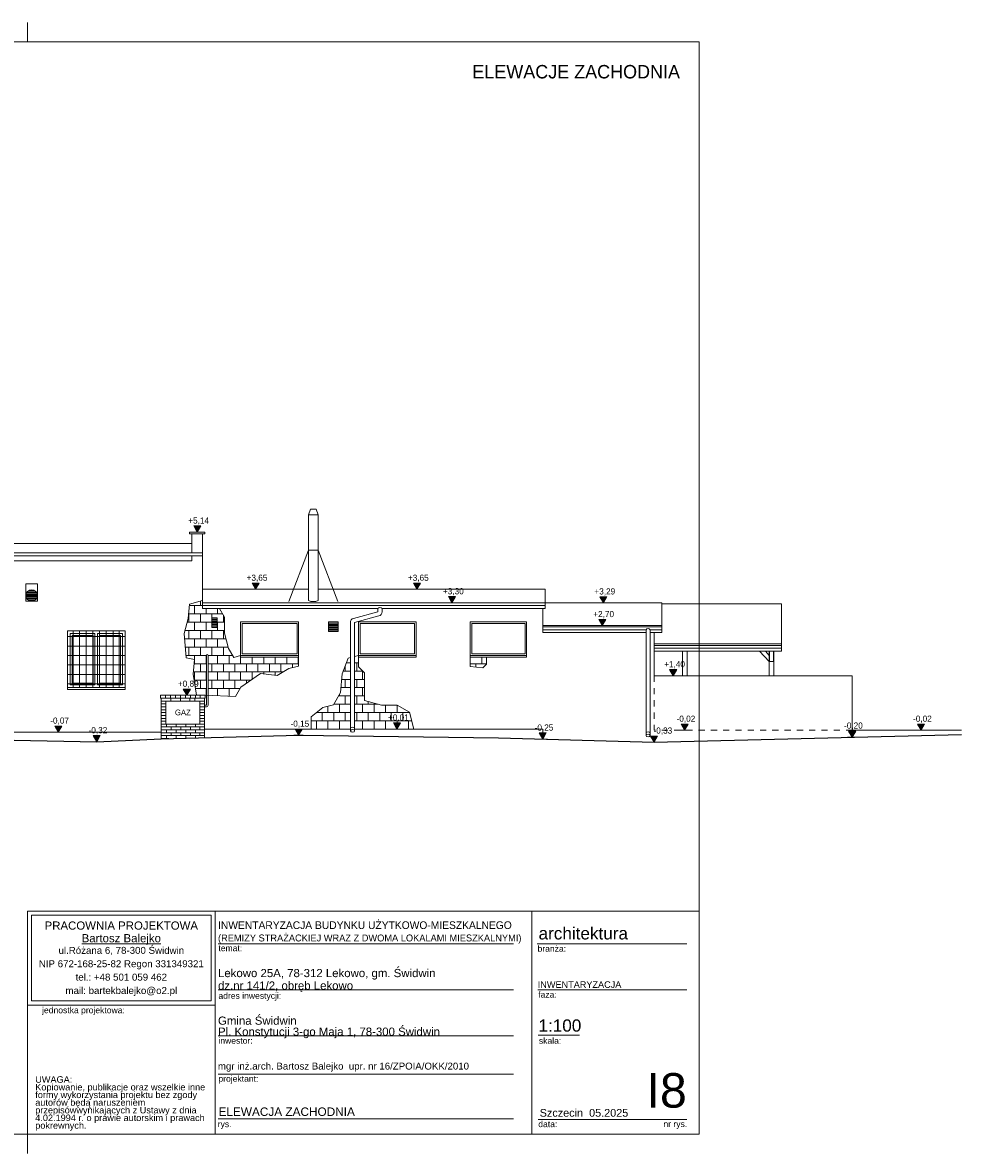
# Model space of a CAD drawing. Extents: x -686885 to -413214, y -23370 to 153194.
# Tile 102 of 145: x -437669 to -413214, y -23370 to 6080. Entities that reach past the tile are written whole.
import ezdxf

# ---------------------------------------------------------------- set-up
doc = ezdxf.new("R2010")
doc.units = 0
doc.header["$MEASUREMENT"] = 0
doc.linetypes.add('Przerywana', pattern=[320, 160, -160])
for name, color, linetype, lineweight in [('Arch opisy_Nr_Pióra__21', 7, 'Continuous', 9), ('Arch stropy_Nr_Pióra__1', 7, 'Continuous', 25), ('Arch stropy_Nr_Pióra__21', 7, 'Continuous', 9), ('ARCH TABELA_Nr_Pióra__1', 7, 'Continuous', 25), ('ARCH TABELA_Nr_Pióra__21', 7, 'Continuous', 9), ('ARCH TABELA_Nr_Pióra__7', 7, 'Continuous', 13), ('INWENT CO_Nr_Pióra__100', 2, 'Continuous', 13), ('INWENT DACH_Nr_Pióra__21', 7, 'Continuous', 9), ('INWENT gaz_Nr_Pióra__100', 2, 'Continuous', 13), ('INWENT KONST. DREWNIANA_Nr_Pióra__21', 7, 'Continuous', 9), ('INWENT RURY SPUSTOWE_Nr_Pióra__21', 7, 'Continuous', 9), ('INWENT WYMIARY_Nr_Pióra__21', 7, 'Continuous', 9), ('INWENT. OKNA_Nr_Pióra__5', 7, 'Continuous', 13), ('INWENT.ŚCIANY_Nr_Pióra__21', 7, 'Continuous', 9), ('INWENT.ŚCIANY_Nr_Pióra__5', 7, 'Continuous', 13), ('Istniejące kominy_Nr_Pióra__21', 7, 'Continuous', 9)]:
    doc.layers.add(name, color=color, linetype=linetype, lineweight=lineweight)
for name, color, linetype, lineweight, true_color in [('arch wypelnienia_Nr_Pióra__102', 7, 'Continuous', 9, 0xb4b4b4), ('INWENT KONST. DREWNIANA_Nr_Pióra__102', 7, 'Continuous', 9, 0xb4b4b4), ('INWENT RURY SPUSTOWE_Nr_Pióra__102', 7, 'Continuous', 9, 0xb4b4b4), ('INWENT.ŚCIANY_Nr_Pióra__2', 7, 'Continuous', 13, 0x7f7f7f)]:
    doc.layers.add(name, color=color, linetype=linetype, lineweight=lineweight, true_color=true_color)
doc.layers.add('INWENT WYMIARY', color=7, linetype='Continuous')
doc.styles.add('GENERATED_STYLE_1', font='txt')
doc.styles.add('GENERATED_STYLE_5', font='txt')
doc.styles.add('GENERATED_STYLE_6', font='txt')
doc.styles.add('GENERATED_STYLE_7', font='arial.ttf')
doc.styles.add('GENERATED_STYLE_8', font='arial.ttf')
doc.styles.add('GENERATED_STYLE_9', font='arial.ttf')
pattern_1 = [(0, (-428814.4, -12319.61), (0, 216), []), (90, (-428814.4, -12319.6), (-300, 0), [216, -216]), (90, (-428664.4, -12103.6), (-300, 0), [216, -216])]

# ---------------------------------------------------------------- blocks, each defined once
blk = doc.blocks.new('Wymiary_35', base_point=(-416059, -12530))
at = {"layer": 'INWENT WYMIARY_Nr_Pióra__21', "linetype": 'Continuous'}
blk.add_hatch(color=256, dxfattribs=at).paths.add_polyline_path([(-416059, -12530), (-416152, -12370), (-415967, -12370)], flags=0)
for p, q in [((-416059, -12530), (-416179, -12530)), ((-416059, -12530), (-416152, -12370)), ((-416152, -12370), (-415967, -12370)), ((-415967, -12370), (-416059, -12530)), ((-416059, -12530), (-415939, -12530))]:
    blk.add_line(p, q, dxfattribs=at)
at = {"layer": 'INWENT WYMIARY_Nr_Pióra__21', "insert": (-416270, -12338), "char_height": 160, "attachment_point": 7, "style": 'GENERATED_STYLE_1'}
blk.add_mtext('{-0,20}', dxfattribs=at)
blk = doc.blocks.new('Wymiary_36', base_point=(-414263, -12350))
at = {"layer": 'INWENT WYMIARY_Nr_Pióra__21', "linetype": 'Continuous'}
blk.add_hatch(color=256, dxfattribs=at).paths.add_polyline_path([(-414263, -12350), (-414356, -12190), (-414171, -12190)], flags=0)
for p, q in [((-414263, -12350), (-414383, -12350)), ((-414263, -12350), (-414356, -12190)), ((-414356, -12190), (-414171, -12190)), ((-414171, -12190), (-414263, -12350)), ((-414263, -12350), (-414143, -12350))]:
    blk.add_line(p, q, dxfattribs=at)
at = {"layer": 'INWENT WYMIARY_Nr_Pióra__21', "insert": (-414473, -12158), "char_height": 160, "attachment_point": 7, "style": 'GENERATED_STYLE_1'}
blk.add_mtext('{-0,02}', dxfattribs=at)
blk = doc.blocks.new('Wymiary_37', base_point=(-420424, -12350))
at = {"layer": 'INWENT WYMIARY_Nr_Pióra__21', "linetype": 'Continuous'}
blk.add_hatch(color=256, dxfattribs=at).paths.add_polyline_path([(-420424, -12350), (-420516, -12190), (-420331, -12190)], flags=0)
for p, q in [((-420424, -12350), (-420544, -12350)), ((-420424, -12350), (-420516, -12190)), ((-420516, -12190), (-420331, -12190)), ((-420331, -12190), (-420424, -12350)), ((-420424, -12350), (-420304, -12350))]:
    blk.add_line(p, q, dxfattribs=at)
at = {"layer": 'INWENT WYMIARY_Nr_Pióra__21', "insert": (-420634, -12158), "char_height": 160, "attachment_point": 7, "style": 'GENERATED_STYLE_1'}
blk.add_mtext('{-0,02}', dxfattribs=at)
blk = doc.blocks.new('Wymiary_38', base_point=(-420722, -10930))
at = {"layer": 'INWENT WYMIARY_Nr_Pióra__21', "linetype": 'Continuous'}
blk.add_hatch(color=256, dxfattribs=at).paths.add_polyline_path([(-420722, -10930), (-420815, -10770), (-420630, -10770)], flags=0)
for p, q in [((-420722, -10930), (-420815, -10770)), ((-420815, -10770), (-420630, -10770)), ((-420630, -10770), (-420722, -10930)), ((-420722, -10930), (-420842, -10930)), ((-420722, -10930), (-420602, -10930))]:
    blk.add_line(p, q, dxfattribs=at)
at = {"layer": 'INWENT WYMIARY_Nr_Pióra__21', "insert": (-420956, -10738), "char_height": 160, "attachment_point": 7, "style": 'GENERATED_STYLE_1'}
blk.add_mtext('{+1,40}', dxfattribs=at)
blk = doc.blocks.new('Wymiary_39', base_point=(-422569, -9625))
at = {"layer": 'INWENT WYMIARY_Nr_Pióra__21', "linetype": 'Continuous'}
blk.add_hatch(color=256, dxfattribs=at).paths.add_polyline_path([(-422569, -9625), (-422662, -9465), (-422477, -9465)], flags=0)
for p, q in [((-422569, -9625), (-422689, -9625)), ((-422569, -9625), (-422662, -9465)), ((-422662, -9465), (-422477, -9465)), ((-422477, -9465), (-422569, -9625)), ((-422569, -9625), (-422449, -9625))]:
    blk.add_line(p, q, dxfattribs=at)
at = {"layer": 'INWENT WYMIARY_Nr_Pióra__21', "insert": (-422803, -9433), "char_height": 160, "attachment_point": 7, "style": 'GENERATED_STYLE_1'}
blk.add_mtext('{+2,70}', dxfattribs=at)
blk = doc.blocks.new('Wymiary_40', base_point=(-422539, -9035))
at = {"layer": 'INWENT WYMIARY_Nr_Pióra__21', "linetype": 'Continuous'}
blk.add_hatch(color=256, dxfattribs=at).paths.add_polyline_path([(-422539, -9035), (-422632, -8875), (-422447, -8875)], flags=0)
for p, q in [((-422539, -9035), (-422659, -9035)), ((-422539, -9035), (-422632, -8875)), ((-422632, -8875), (-422447, -8875)), ((-422447, -8875), (-422539, -9035)), ((-422539, -9035), (-422419, -9035))]:
    blk.add_line(p, q, dxfattribs=at)
at = {"layer": 'INWENT WYMIARY_Nr_Pióra__21', "insert": (-422773, -8843), "char_height": 160, "attachment_point": 7, "style": 'GENERATED_STYLE_1'}
blk.add_mtext('{+3,29}', dxfattribs=at)
blk = doc.blocks.new('Wymiary_41', base_point=(-426484, -9030))
at = {"layer": 'INWENT WYMIARY_Nr_Pióra__21', "linetype": 'Continuous'}
blk.add_hatch(color=256, dxfattribs=at).paths.add_polyline_path([(-426484, -9030), (-426577, -8870), (-426392, -8870)], flags=0)
for p, q in [((-426484, -9030), (-426604, -9030)), ((-426484, -9030), (-426577, -8870)), ((-426577, -8870), (-426392, -8870)), ((-426392, -8870), (-426484, -9030)), ((-426484, -9030), (-426364, -9030))]:
    blk.add_line(p, q, dxfattribs=at)
at = {"layer": 'INWENT WYMIARY_Nr_Pióra__21', "insert": (-426718, -8838), "char_height": 160, "attachment_point": 7, "style": 'GENERATED_STYLE_1'}
blk.add_mtext('{+3,30}', dxfattribs=at)
blk = doc.blocks.new('Wymiary_42', base_point=(-427397, -8678))
at = {"layer": 'INWENT WYMIARY_Nr_Pióra__21', "linetype": 'Continuous'}
blk.add_hatch(color=256, dxfattribs=at).paths.add_polyline_path([(-427397, -8678), (-427490, -8518), (-427304, -8518)], flags=0)
for p, q in [((-427397, -8678), (-427490, -8518)), ((-427490, -8518), (-427304, -8518)), ((-427304, -8518), (-427397, -8678)), ((-427397, -8678), (-427517, -8678)), ((-427397, -8678), (-427277, -8678))]:
    blk.add_line(p, q, dxfattribs=at)
at = {"layer": 'INWENT WYMIARY_Nr_Pióra__21', "insert": (-427631, -8486), "char_height": 160, "attachment_point": 7, "style": 'GENERATED_STYLE_1'}
blk.add_mtext('{+3,65}', dxfattribs=at)
blk = doc.blocks.new('Wymiary_43', base_point=(-424119, -12581))
at = {"layer": 'INWENT WYMIARY_Nr_Pióra__21', "linetype": 'Continuous'}
blk.add_hatch(color=256, dxfattribs=at).paths.add_polyline_path([(-424119, -12581), (-424212, -12421), (-424027, -12421)], flags=0)
for p, q in [((-424119, -12581), (-424239, -12581)), ((-424119, -12581), (-424212, -12421)), ((-424212, -12421), (-424027, -12421)), ((-424027, -12421), (-424119, -12581)), ((-424119, -12581), (-423999, -12581))]:
    blk.add_line(p, q, dxfattribs=at)
at = {"layer": 'INWENT WYMIARY_Nr_Pióra__21', "insert": (-424330, -12389), "char_height": 160, "attachment_point": 7, "style": 'GENERATED_STYLE_1'}
blk.add_mtext('{-0,25}', dxfattribs=at)
blk = doc.blocks.new('Wymiary_44', base_point=(-427918, -12320))
at = {"layer": 'INWENT WYMIARY_Nr_Pióra__21', "linetype": 'Continuous'}
blk.add_hatch(color=256, dxfattribs=at).paths.add_polyline_path([(-427918, -12320), (-428011, -12160), (-427825, -12160)], flags=0)
for p, q in [((-427918, -12320), (-428038, -12320)), ((-427918, -12320), (-428011, -12160)), ((-428011, -12160), (-427825, -12160)), ((-427825, -12160), (-427918, -12320)), ((-427918, -12320), (-427798, -12320))]:
    blk.add_line(p, q, dxfattribs=at)
at = {"layer": 'INWENT WYMIARY_Nr_Pióra__21', "insert": (-428151, -12128), "char_height": 160, "attachment_point": 7, "style": 'GENERATED_STYLE_1'}
blk.add_mtext('{+0,01}', dxfattribs=at)
blk = doc.blocks.new('Wymiary_45', base_point=(-430479, -12480))
at = {"layer": 'INWENT WYMIARY_Nr_Pióra__21', "linetype": 'Continuous'}
blk.add_hatch(color=256, dxfattribs=at).paths.add_polyline_path([(-430479, -12480), (-430572, -12320), (-430387, -12320)], flags=0)
for p, q in [((-430479, -12480), (-430572, -12320)), ((-430572, -12320), (-430387, -12320)), ((-430387, -12320), (-430479, -12480)), ((-430479, -12480), (-430599, -12480)), ((-430479, -12480), (-430359, -12480))]:
    blk.add_line(p, q, dxfattribs=at)
at = {"layer": 'INWENT WYMIARY_Nr_Pióra__21', "insert": (-430690, -12288), "char_height": 160, "attachment_point": 7, "style": 'GENERATED_STYLE_1'}
blk.add_mtext('{-0,15}', dxfattribs=at)
blk = doc.blocks.new('Wymiary_46', base_point=(-433391, -11440))
at = {"layer": 'INWENT WYMIARY_Nr_Pióra__21', "linetype": 'Continuous'}
blk.add_hatch(color=256, dxfattribs=at).paths.add_polyline_path([(-433391, -11440), (-433484, -11280), (-433298, -11280)], flags=0)
for p, q in [((-433391, -11440), (-433511, -11440)), ((-433391, -11440), (-433484, -11280)), ((-433484, -11280), (-433298, -11280)), ((-433298, -11280), (-433391, -11440)), ((-433391, -11440), (-433271, -11440))]:
    blk.add_line(p, q, dxfattribs=at)
at = {"layer": 'INWENT WYMIARY_Nr_Pióra__21', "insert": (-433624, -11248), "char_height": 160, "attachment_point": 7, "style": 'GENERATED_STYLE_1'}
blk.add_mtext('{+0,89}', dxfattribs=at)
blk = doc.blocks.new('Wymiary_47', base_point=(-436739, -12400))
at = {"layer": 'INWENT WYMIARY_Nr_Pióra__21', "linetype": 'Continuous'}
blk.add_hatch(color=256, dxfattribs=at).paths.add_polyline_path([(-436739, -12400), (-436832, -12240), (-436646, -12240)], flags=0)
for p, q in [((-436739, -12400), (-436832, -12240)), ((-436832, -12240), (-436646, -12240)), ((-436646, -12240), (-436739, -12400)), ((-436739, -12400), (-436859, -12400)), ((-436739, -12400), (-436619, -12400))]:
    blk.add_line(p, q, dxfattribs=at)
at = {"layer": 'INWENT WYMIARY_Nr_Pióra__21', "insert": (-436949, -12208), "char_height": 160, "attachment_point": 7, "style": 'GENERATED_STYLE_1'}
blk.add_mtext('{-0,07}', dxfattribs=at)
blk = doc.blocks.new('Wymiary_48', base_point=(-435739, -12650))
at = {"layer": 'INWENT WYMIARY_Nr_Pióra__21', "linetype": 'Continuous'}
blk.add_hatch(color=256, dxfattribs=at).paths.add_polyline_path([(-435739, -12650), (-435832, -12490), (-435647, -12490)], flags=0)
for p, q in [((-435739, -12650), (-435859, -12650)), ((-435739, -12650), (-435832, -12490)), ((-435832, -12490), (-435647, -12490)), ((-435647, -12490), (-435739, -12650)), ((-435739, -12650), (-435619, -12650))]:
    blk.add_line(p, q, dxfattribs=at)
at = {"layer": 'INWENT WYMIARY_Nr_Pióra__21', "insert": (-435950, -12458), "char_height": 160, "attachment_point": 7, "style": 'GENERATED_STYLE_1'}
blk.add_mtext('{-0,32}', dxfattribs=at)
blk = doc.blocks.new('Wymiary_55', base_point=(-433119, -7190))
at = {"layer": 'INWENT WYMIARY_Nr_Pióra__21', "linetype": 'Continuous'}
blk.add_hatch(color=256, dxfattribs=at).paths.add_polyline_path([(-433119, -7190), (-433212, -7030), (-433027, -7030)], flags=0)
for p, q in [((-433119, -7190), (-433212, -7030)), ((-433212, -7030), (-433027, -7030)), ((-433027, -7030), (-433119, -7190)), ((-433119, -7190), (-433239, -7190)), ((-433119, -7190), (-432999, -7190))]:
    blk.add_line(p, q, dxfattribs=at)
at = {"layer": 'INWENT WYMIARY_Nr_Pióra__21', "insert": (-433353, -6998), "char_height": 160, "attachment_point": 7, "style": 'GENERATED_STYLE_1'}
blk.add_mtext('{+5,14}', dxfattribs=at)
blk = doc.blocks.new('Wymiary_56', base_point=(-431599, -8678))
at = {"layer": 'INWENT WYMIARY_Nr_Pióra__21', "linetype": 'Continuous'}
blk.add_hatch(color=256, dxfattribs=at).paths.add_polyline_path([(-431599, -8678), (-431692, -8518), (-431507, -8518)], flags=0)
for p, q in [((-431599, -8678), (-431692, -8518)), ((-431692, -8518), (-431507, -8518)), ((-431507, -8518), (-431599, -8678)), ((-431599, -8678), (-431719, -8678)), ((-431599, -8678), (-431479, -8678))]:
    blk.add_line(p, q, dxfattribs=at)
at = {"layer": 'INWENT WYMIARY_Nr_Pióra__21', "insert": (-431833, -8486), "char_height": 160, "attachment_point": 7, "style": 'GENERATED_STYLE_1'}
blk.add_mtext('{+3,65}', dxfattribs=at)
blk = doc.blocks.new('Wymiary_68', base_point=(-421219, -12660))
at = {"layer": 'INWENT WYMIARY_Nr_Pióra__21', "linetype": 'Continuous'}
blk.add_hatch(color=256, dxfattribs=at).paths.add_polyline_path([(-421219, -12660), (-421312, -12500), (-421127, -12500)], flags=0)
for p, q in [((-421219, -12660), (-421339, -12660)), ((-421219, -12660), (-421312, -12500)), ((-421312, -12500), (-421127, -12500)), ((-421127, -12500), (-421219, -12660)), ((-421219, -12660), (-421099, -12660))]:
    blk.add_line(p, q, dxfattribs=at)
at = {"layer": 'INWENT WYMIARY_Nr_Pióra__21', "insert": (-421234, -12468), "char_height": 160, "attachment_point": 7, "style": 'GENERATED_STYLE_1'}
blk.add_mtext('{-0,33}', dxfattribs=at)

msp = doc.modelspace()

# ---------------------------------------------------------------- hatches: boundary and pattern name
at = {"layer": 'arch wypelnienia_Nr_Pióra__102', "linetype": 'Continuous'}
h = msp.add_hatch(dxfattribs=at)
h.set_pattern_fill('Block___Running_Bond', color=256, style=0, pattern_type=2)
h.set_pattern_definition([(0, (-431989.48, -10399.61), (0, 216), []), (-90, (-431989.48, -10399.6), (-300, 0), [216, -216]), (-90, (-431839.48, -10615.6), (-300, 0), [216, -216])])
h.paths.add_polyline_path([(-433355.8, -9435.1), (-433461.5, -9829.7), (-433411.9, -10459.4), (-433188.7, -10504), (-433226.9, -10893), (-433137.7, -11439.6), (-432909.5, -11439.6), (-432879.5, -11440.7), (-432879.5, -10399.6, -1), (-432839.5, -10399.6), (-432839.5, -11442.1), (-432125, -11467.6), (-431985, -11225.1), (-431474.8, -10874.4), (-431040.2, -10922.6), (-430731.2, -10744.2), (-430479.5, -10676.7), (-430479.5, -10449.6), (-430664.2, -10449.6), (-431989.5, -10449.6), (-431989.5, -10399.6), (-432167.5, -10451.1), (-432302.5, -10217.2), (-432408.4, -9822.2), (-432408.4, -9407.2), (-432539.8, -9179.6), (-432979.5, -9179.6), (-432979.5, -8970.7), (-433322.5, -9069.9)], flags=0)
h = msp.add_hatch(dxfattribs=at)
h.set_pattern_fill('Block___Running_Bond', color=256, style=0, pattern_type=2)
h.set_pattern_definition(pattern_1)
h.paths.add_polyline_path([(-430153, -12319.6), (-429129.5, -12319.6), (-429129.5, -12305.1), (-429129.5, -10455.9), (-429186.6, -10471.2), (-429343.2, -10879), (-429387.8, -11370), (-429569.4, -11684.4), (-429851.4, -11760), (-430153, -12001.3)], flags=0)
h = msp.add_hatch(dxfattribs=at)
h.set_pattern_fill('Block___Running_Bond', color=256, style=0, pattern_type=2)
h.set_pattern_definition(pattern_1)
h.paths.add_polyline_path([(-429019.5, -12305.1), (-429019.5, -12319.6), (-427475.8, -12319.6), (-427593.9, -11878.8), (-427914.7, -11693.6), (-428323.9, -11693.6), (-428761.2, -11576.4), (-428761.2, -10855.5), (-428919.5, -10697.2), (-428919.5, -10449.6), (-428919.5, -10399.6), (-429019.5, -10426.4)], flags=0)
h = msp.add_hatch(dxfattribs=at)
h.set_pattern_fill('Block___Running_Bond', color=256, style=0, pattern_type=2)
h.set_pattern_definition([(0, (-426009.48, -10399.61), (0, 216), []), (-90, (-426009.48, -10399.6), (-300, 0), [216, -216]), (-90, (-425859.48, -10615.6), (-300, 0), [216, -216])])
h.paths.add_polyline_path([(-426009.5, -10689.5), (-425676.6, -10720.5), (-425588.1, -10627.5), (-425588.1, -10577.5), (-425588.1, -10449.6), (-426009.5, -10449.6), (-426009.5, -10639.5)], flags=0)

# ---------------------------------------------------------------- linework, layer by layer
at = {"layer": 'Arch stropy_Nr_Pióra__1', "linetype": 'Continuous'}
for p, q in [((-442054.5, -12529.6), (-435739.5, -12649.6)), ((-435739.5, -12649.6), (-434059.5, -12569.6)), ((-434059.5, -12569.6), (-430479.5, -12479.6)), ((-430479.5, -12479.6), (-425274.5, -12549.6)), ((-425274.5, -12549.6), (-421219.5, -12659.6)), ((-421219.5, -12659.6), (-413214.3, -12457.9))]:
    msp.add_line(p, q, dxfattribs=at)
at = {"layer": 'Arch stropy_Nr_Pióra__21', "linetype": 'Przerywana'}
msp.add_line((-416059.5, -12349.6), (-421219.5, -12349.6), dxfattribs=at)
at = {"layer": 'Arch stropy_Nr_Pióra__21', "linetype": 'Continuous'}
msp.add_line((-413214.3, -12349.6), (-416059.5, -12349.6), dxfattribs=at)
at = {"layer": 'ARCH TABELA_Nr_Pióra__21', "linetype": 'Continuous'}
for p, q in [((-437544.5, 5580.4), (-437544.5, 6080.4)), ((-437544.5, 5580.4), (-437544.5, 6080.4)), ((-460794.5, 5580.4), (-420044.5, 5580.4)), ((-420044.5, 5580.4), (-420044.5, -22869.6)), ((-437544.5, -22869.6), (-437544.5, -17058.4)), ((-437544.5, -17058.4), (-432650.9, -17058.4)), ((-437544.5, -19505.3), (-437544.5, -17058.4)), ((-437544.5, -17058.4), (-420044.5, -17058.4)), ((-432650.9, -17058.4), (-432650.9, -22869.6)), ((-432650.9, -19505.3), (-432650.9, -17058.4)), ((-424406.2, -17058.4), (-424406.2, -22869.6)), ((-420044.5, -17058.4), (-420044.5, -22869.6)), ((-437438.1, -17164.8), (-432757.2, -17164.8)), ((-437438.1, -19398.9), (-437438.1, -17164.8)), ((-432757.2, -19398.9), (-432757.2, -17164.8)), ((-432650.9, -22869.6), (-432650.9, -17458.4)), ((-432578.6, -17908.4), (-424878.8, -17908.4)), ((-424266.9, -17908.4), (-420367.5, -17908.4)), ((-432578.6, -19108.4), (-424878.8, -19108.4)), ((-424249.4, -19108.4), (-420367.5, -19108.4)), ((-437438.1, -19398.9), (-432757.2, -19398.9)), ((-437544.5, -19505.3), (-432650.9, -19505.3)), ((-432578.6, -20308.4), (-424878.8, -20308.4)), ((-424237.6, -20291.1), (-423158, -20291.1)), ((-432578.6, -21308.4), (-424878.8, -21308.4)), ((-432578.6, -22469.6), (-424878.8, -22469.6)), ((-424237.6, -22487.2), (-421955.8, -22487.2)), ((-421955.8, -22487.2), (-420367.5, -22487.2)), ((-420044.5, -22869.6), (-460794.5, -22869.6)), ((-437544.5, -23369.6), (-437544.5, -22869.6)), ((-437544.5, -22869.6), (-432650.9, -22869.6)), ((-420044.5, -22869.6), (-432650.9, -22869.6))]:
    msp.add_line(p, q, dxfattribs=at)
at = {"layer": 'INWENT DACH_Nr_Pióra__21', "linetype": 'Continuous'}
for p, q in [((-433259.5, -7489.6), (-442069.5, -7489.6)), ((-430219.5, -8678.2), (-432979.5, -8678.2)), ((-424059.5, -8678.2), (-429969.5, -8678.2)), ((-424059.5, -9179.6), (-424059.5, -8678.2)), ((-432979.5, -9029.9), (-424059.5, -9029.9)), ((-421019.5, -9034.8), (-424059.5, -9034.8)), ((-421429.5, -9802.4), (-424119.5, -9802.4)), ((-421019.5, -9802.4), (-421319.5, -9802.4))]:
    msp.add_line(p, q, dxfattribs=at)
at = {"layer": 'INWENT gaz_Nr_Pióra__100', "linetype": 'Continuous'}
for p, q in [((-432879.5, -11699.6), (-432879.5, -10399.6)), ((-432839.5, -10399.6), (-432839.5, -11699.6)), ((-432929.5, -11699.6), (-432879.5, -11699.6)), ((-432879.5, -11739.6), (-432929.5, -11739.6))]:
    msp.add_line(p, q, dxfattribs=at)
for centre, radius, start, end in [((-432859.5, -10399.6), 20, 0, 180), ((-432879.5, -11699.6), 40, 270, 0)]:
    msp.add_arc(centre, radius, start, end, dxfattribs=at)
at = {"layer": 'INWENT KONST. DREWNIANA_Nr_Pióra__102', "linetype": 'Continuous'}
for p, q in [((-417899.5, -9056.9), (-421019.5, -9056.9)), ((-417899.5, -10102.4), (-417899.5, -9056.9)), ((-417899.5, -10102.4), (-421219.5, -10102.4)), ((-417899.5, -10289.6), (-421219.5, -10289.6)), ((-420479.5, -10289.6), (-420479.5, -10929.6)), ((-420359.5, -10289.6), (-420359.5, -10929.6)), ((-418219.5, -10559.6), (-418471.5, -10289.6)), ((-418219.5, -10398.4), (-418321, -10289.6)), ((-418219.5, -10289.6), (-418219.5, -10929.6)), ((-418214.5, -10559.6), (-418214.5, -10289.6)), ((-418104.5, -10559.6), (-418104.5, -10289.6)), ((-418099.5, -10289.6), (-418099.5, -10929.6)), ((-417899.5, -10102.4), (-417899.5, -10289.6)), ((-418214.5, -10559.6), (-418104.5, -10559.6))]:
    msp.add_line(p, q, dxfattribs=at)
at = {"layer": 'INWENT KONST. DREWNIANA_Nr_Pióra__21', "linetype": 'Continuous'}
for p, q in [((-432979.5, -7729.6), (-442134.5, -7729.6)), ((-432979.5, -7804.6), (-441924.5, -7804.6)), ((-433259.5, -7939.6), (-441924.5, -7939.6)), ((-421019.5, -9802.4), (-421019.5, -9034.8)), ((-421019.5, -9625), (-424119.5, -9625))]:
    msp.add_line(p, q, dxfattribs=at)
at = {"layer": 'INWENT RURY SPUSTOWE_Nr_Pióra__102', "linetype": 'Continuous'}
for p, q in [((-417899.5, -10140.9), (-421219.5, -10140.9)), ((-417899.5, -10215.9), (-421219.5, -10215.9)), ((-417899.5, -10215.9), (-417899.5, -10140.9))]:
    msp.add_line(p, q, dxfattribs=at)
at = {"layer": 'INWENT RURY SPUSTOWE_Nr_Pióra__21', "linetype": 'Continuous'}
for p, q in [((-432979.5, -9104.6), (-424059.5, -9104.6)), ((-432979.5, -9179.6), (-428416.8, -9179.6)), ((-428416.8, -9266.2), (-429048, -9435.3)), ((-428388.4, -9372.4), (-429019.5, -9541.5)), ((-428416.8, -9179.6), (-428416.8, -9266.2)), ((-428306.8, -9179.6), (-428306.8, -9266.2)), ((-428306.8, -9179.6), (-424059.5, -9179.6)), ((-429129.5, -9541.5), (-429129.5, -12365.1)), ((-429019.5, -9541.5), (-429019.5, -12365.1)), ((-421019.5, -9655.4), (-424119.5, -9655.4)), ((-421429.5, -9730.4), (-424119.5, -9730.4)), ((-421429.5, -9730.4), (-421429.5, -12485.1)), ((-421019.5, -9730.4), (-421319.5, -9730.4)), ((-421319.5, -9730.4), (-421319.5, -12485.1))]:
    msp.add_line(p, q, dxfattribs=at)
for centre, radius, start, end in [((-428361.8, -9215), 65.4, 32.77908, 147.22092), ((-428416.8, -9266.2), 110, 285, 0), ((-429019.5, -9541.5), 110, 105, 180), ((-421374.5, -9765.8), 65.4, 32.77908, 147.22092)]:
    msp.add_arc(centre, radius, start, end, dxfattribs=at)
for centre, major_axis, start_param, end_param in [((-429074.5, -12305.1), (55, 0), 0, 3.1415927), ((-421374.5, -12425.1), (-55, 0), 3.1415927, 6.2831853)]:
    msp.add_ellipse(centre, major_axis=major_axis, ratio=0.6281954, start_param=start_param, end_param=end_param, dxfattribs=at)
for centre, major_axis in [((-429074.5, -12365.1), (55, 0)), ((-421374.5, -12485.1), (-55, 0))]:
    msp.add_ellipse(centre, major_axis=major_axis, ratio=0.6281954, dxfattribs=at)
at = {"layer": 'INWENT. OKNA_Nr_Pióra__5', "linetype": 'Continuous'}
for p, q in [((-431949.5, -10359.6), (-431949.5, -9569.6)), ((-430519.5, -9569.6), (-431949.5, -9569.6)), ((-430519.5, -10359.6), (-430519.5, -9569.6)), ((-427459.5, -9569.6), (-428879.5, -9569.6)), ((-428879.5, -10359.6), (-428879.5, -9569.6)), ((-427459.5, -10359.6), (-427459.5, -9569.6)), ((-424579.5, -9569.6), (-425969.5, -9569.6)), ((-425969.5, -10359.6), (-425969.5, -9569.6)), ((-424579.5, -10359.6), (-424579.5, -9569.6)), ((-436499.5, -9909.6), (-434999.5, -9909.6)), ((-436429.5, -11169.6), (-436429.5, -9829.6)), ((-435784.5, -9829.6), (-436429.5, -9829.6)), ((-436379.5, -11119.6), (-436379.5, -9879.6)), ((-435834.5, -9879.6), (-436379.5, -9879.6)), ((-436349.5, -9759.6), (-436349.5, -11239.6)), ((-436185.2, -9759.6), (-436185.2, -11239.6)), ((-436010.9, -9759.6), (-436010.9, -11239.6)), ((-435836.6, -9759.6), (-435836.6, -11239.6)), ((-435834.5, -11119.6), (-435834.5, -9879.6)), ((-435784.5, -11169.6), (-435784.5, -9829.6)), ((-435069.5, -9829.6), (-435714.5, -9829.6)), ((-435714.5, -11169.6), (-435714.5, -9829.6)), ((-435119.5, -9879.6), (-435664.5, -9879.6)), ((-435664.5, -11119.6), (-435664.5, -9879.6)), ((-435662.3, -9759.6), (-435662.3, -11239.6)), ((-435488.1, -9759.6), (-435488.1, -11239.6)), ((-435313.8, -9759.6), (-435313.8, -11239.6)), ((-435149.5, -9759.6), (-435149.5, -11239.6)), ((-435119.5, -11119.6), (-435119.5, -9879.6)), ((-435069.5, -11169.6), (-435069.5, -9829.6)), ((-436499.5, -10155.6), (-434999.5, -10155.6)), ((-436499.5, -10401.6), (-434999.5, -10401.6)), ((-430519.5, -10359.6), (-431949.5, -10359.6)), ((-427459.5, -10359.6), (-428879.5, -10359.6)), ((-424579.5, -10359.6), (-425969.5, -10359.6)), ((-436499.5, -10647.6), (-434999.5, -10647.6)), ((-436499.5, -10893.6), (-434999.5, -10893.6)), ((-436499.5, -11139.6), (-434999.5, -11139.6)), ((-435784.5, -11169.6), (-436429.5, -11169.6)), ((-435834.5, -11119.6), (-436379.5, -11119.6)), ((-435069.5, -11169.6), (-435714.5, -11169.6)), ((-435119.5, -11119.6), (-435664.5, -11119.6))]:
    msp.add_line(p, q, dxfattribs=at)
at = {"layer": 'INWENT.ŚCIANY_Nr_Pióra__2', "linetype": 'Continuous'}
for p, q in [((-433322.5, -9069.9), (-433355.8, -9435.1)), ((-432979.5, -8970.7), (-433322.5, -9069.9)), ((-432539.8, -9179.6), (-432408.4, -9407.2)), ((-432408.4, -9407.2), (-432408.4, -9822.2)), ((-433355.8, -9435.1), (-433461.5, -9829.7)), ((-433461.5, -9829.7), (-433411.9, -10459.4)), ((-432408.4, -9822.2), (-432302.5, -10217.2)), ((-432302.5, -10217.2), (-432167.5, -10451.1)), ((-433411.9, -10459.4), (-433188.7, -10504)), ((-433188.7, -10504), (-433226.9, -10893)), ((-432167.5, -10451.1), (-431989.5, -10399.6)), ((-430479.5, -10449.6), (-430479.5, -10676.7)), ((-429186.6, -10471.2), (-429343.2, -10879)), ((-429129.5, -10455.9), (-429186.6, -10471.2)), ((-428919.5, -10399.6), (-429019.5, -10426.4)), ((-428919.5, -10449.6), (-428919.5, -10697.2)), ((-426009.5, -10449.6), (-426009.5, -10689.5)), ((-425588.1, -10627.5), (-425588.1, -10449.6)), ((-433226.9, -10893), (-433137.7, -11439.6)), ((-431474.8, -10874.4), (-431985, -11225.1)), ((-431040.2, -10922.6), (-431474.8, -10874.4)), ((-430731.2, -10744.2), (-431040.2, -10922.6)), ((-430479.5, -10676.7), (-430731.2, -10744.2)), ((-429343.2, -10879), (-429387.8, -11370)), ((-428919.5, -10697.2), (-428761.2, -10855.5)), ((-428761.2, -10855.5), (-428761.2, -11576.4)), ((-426009.5, -10689.5), (-425676.6, -10720.5)), ((-425676.6, -10720.5), (-425588.1, -10627.5)), ((-432125, -11467.6), (-432909.5, -11439.6)), ((-431985, -11225.1), (-432125, -11467.6)), ((-429387.8, -11370), (-429569.4, -11684.4)), ((-429851.4, -11760), (-430153, -12001.3)), ((-429569.4, -11684.4), (-429851.4, -11760)), ((-428761.2, -11576.4), (-428323.9, -11693.6)), ((-428323.9, -11693.6), (-427914.7, -11693.6)), ((-427914.7, -11693.6), (-427593.9, -11878.8)), ((-430153, -12001.3), (-430153, -12319.6)), ((-427593.9, -11878.8), (-427475.8, -12319.6))]:
    msp.add_line(p, q, dxfattribs=at)
at = {"layer": 'INWENT.ŚCIANY_Nr_Pióra__21', "linetype": 'Continuous'}
for p, q in [((-437284.5, -8539.6), (-437584.5, -8539.6)), ((-437584.5, -8539.6), (-437584.5, -8989.6)), ((-437284.5, -8539.6), (-437284.5, -8989.6)), ((-437287.5, -8809.6), (-437581.5, -8809.6)), ((-437297, -8779.6), (-437572, -8779.6)), ((-437314.5, -8749.6), (-437554.5, -8749.6)), ((-437344.5, -8719.6), (-437524.5, -8719.6)), ((-437284.5, -8839.6), (-437584.5, -8839.6)), ((-437284.5, -8989.6), (-437584.5, -8989.6)), ((-437287.5, -8869.6), (-437581.5, -8869.6)), ((-437297, -8899.6), (-437572, -8899.6)), ((-437314.5, -8929.6), (-437554.5, -8929.6)), ((-437344.5, -8959.6), (-437524.5, -8959.6)), ((-432739.5, -9419.6), (-432599.5, -9419.6)), ((-432739.5, -9669.6), (-432739.5, -9419.6)), ((-432599.5, -9419.6), (-432599.5, -9669.6)), ((-432599.5, -9454.6), (-432739.5, -9454.6)), ((-432599.5, -9484.6), (-432739.5, -9484.6)), ((-432599.5, -9514.6), (-432739.5, -9514.6)), ((-432599.5, -9544.6), (-432739.5, -9544.6)), ((-432599.5, -9574.6), (-432739.5, -9574.6)), ((-432599.5, -9604.6), (-432739.5, -9604.6)), ((-432599.5, -9634.6), (-432739.5, -9634.6)), ((-432599.5, -9669.6), (-432739.5, -9669.6)), ((-430479.5, -9529.6), (-431989.5, -9529.6)), ((-431989.5, -10449.6), (-431989.5, -9529.6)), ((-430479.5, -10449.6), (-430479.5, -9529.6)), ((-429699.5, -9529.6), (-429449.5, -9529.6)), ((-429699.5, -9779.6), (-429699.5, -9529.6)), ((-429449.5, -9564.6), (-429699.5, -9564.6)), ((-429449.5, -9594.6), (-429699.5, -9594.6)), ((-429449.5, -9624.6), (-429699.5, -9624.6)), ((-429449.5, -9654.6), (-429699.5, -9654.6)), ((-429449.5, -9684.6), (-429699.5, -9684.6)), ((-429449.5, -9714.6), (-429699.5, -9714.6)), ((-429449.5, -9529.6), (-429449.5, -9779.6)), ((-428919.5, -10449.6), (-428919.5, -9529.6)), ((-427419.5, -9529.6), (-428919.5, -9529.6)), ((-427419.5, -10449.6), (-427419.5, -9529.6)), ((-426009.5, -10449.6), (-426009.5, -9529.6)), ((-424539.5, -9529.6), (-426009.5, -9529.6)), ((-424539.5, -10449.6), (-424539.5, -9529.6)), ((-434999.5, -9759.6), (-436499.5, -9759.6)), ((-436499.5, -11289.6), (-436499.5, -9759.6)), ((-434999.5, -11289.6), (-434999.5, -9759.6)), ((-429449.5, -9744.6), (-429699.5, -9744.6)), ((-429449.5, -9779.6), (-429699.5, -9779.6)), ((-430479.5, -10399.6), (-431989.5, -10399.6)), ((-430479.5, -10449.6), (-431989.5, -10449.6)), ((-427419.5, -10399.6), (-428919.5, -10399.6)), ((-427419.5, -10449.6), (-428919.5, -10449.6)), ((-424539.5, -10399.6), (-426009.5, -10399.6)), ((-424539.5, -10449.6), (-426009.5, -10449.6)), ((-421219.5, -10929.6), (-416059.5, -10929.6)), ((-416059.5, -10929.6), (-416059.5, -12529.6)), ((-434999.5, -11239.6), (-436499.5, -11239.6)), ((-434999.5, -11289.6), (-436499.5, -11289.6)), ((-434079.5, -11439.6), (-434079.5, -11514.6)), ((-434079.5, -11439.6), (-432909.5, -11439.6)), ((-433949.5, -11439.6), (-433949.5, -11514.6)), ((-433819.5, -11439.6), (-433819.5, -11514.6)), ((-433689.5, -11439.6), (-433689.5, -11514.6)), ((-433559.5, -11439.6), (-433559.5, -11514.6)), ((-433429.5, -11439.6), (-433429.5, -11514.6)), ((-433299.5, -11439.6), (-433299.5, -11514.6)), ((-433169.5, -11439.6), (-433169.5, -11514.6)), ((-433039.5, -11439.6), (-433039.5, -11514.6)), ((-432909.5, -11439.6), (-432909.5, -11514.6)), ((-434079.5, -11514.6), (-432909.5, -11514.6)), ((-434059.5, -11514.6), (-434059.5, -12569.6)), ((-434059.5, -11589.6), (-432929.5, -11589.6)), ((-434059.5, -11664.6), (-433939.5, -11664.6)), ((-434059.5, -11739.6), (-433939.5, -11739.6)), ((-433939.5, -11589.6), (-433939.5, -12189.6)), ((-433809.5, -11589.6), (-433809.5, -11514.6)), ((-433559.5, -11589.6), (-433559.5, -11514.6)), ((-433309.5, -11589.6), (-433309.5, -11514.6)), ((-433179.5, -11589.6), (-433179.5, -11514.6)), ((-433049.5, -11589.6), (-433049.5, -12189.6)), ((-433049.5, -11664.6), (-432929.5, -11664.6)), ((-433049.5, -11739.6), (-432929.5, -11739.6)), ((-432929.5, -11514.6), (-432929.5, -12541.2)), ((-434059.5, -11814.6), (-433939.5, -11814.6)), ((-434059.5, -11889.6), (-433939.5, -11889.6)), ((-434059.5, -11964.6), (-433939.5, -11964.6)), ((-434059.5, -12039.6), (-433939.5, -12039.6)), ((-433049.5, -11814.6), (-432929.5, -11814.6)), ((-433049.5, -11889.6), (-432929.5, -11889.6)), ((-433049.5, -11964.6), (-432929.5, -11964.6)), ((-433049.5, -12039.6), (-432929.5, -12039.6)), ((-434059.5, -12114.6), (-433939.5, -12114.6)), ((-434059.5, -12189.6), (-432929.5, -12189.6)), ((-434059.5, -12264.6), (-432929.5, -12264.6)), ((-434059.5, -12339.6), (-432929.5, -12339.6)), ((-433919.5, -12264.6), (-433919.5, -12189.6)), ((-433919.5, -12414.6), (-433919.5, -12339.6)), ((-433799.5, -12339.6), (-433799.5, -12264.6)), ((-433669.5, -12264.6), (-433669.5, -12189.6)), ((-433669.5, -12414.6), (-433669.5, -12339.6)), ((-433549.5, -12339.6), (-433549.5, -12264.6)), ((-433549.5, -12339.6), (-433549.5, -12264.6)), ((-433419.5, -12264.6), (-433419.5, -12189.6)), ((-433419.5, -12264.6), (-433419.5, -12189.6)), ((-433419.5, -12414.6), (-433419.5, -12339.6)), ((-433419.5, -12414.6), (-433419.5, -12339.6)), ((-433299.5, -12339.6), (-433299.5, -12264.6)), ((-433169.5, -12264.6), (-433169.5, -12189.6)), ((-433169.5, -12414.6), (-433169.5, -12339.6)), ((-433049.5, -12114.6), (-432929.5, -12114.6)), ((-433049.5, -12339.6), (-433049.5, -12264.6)), ((-434059.5, -12414.6), (-432929.5, -12414.6)), ((-434059.5, -12489.6), (-432929.5, -12489.6)), ((-434059.5, -12564.6), (-433860.6, -12564.6)), ((-433919.5, -12564.6), (-433919.5, -12489.6)), ((-433799.5, -12489.6), (-433799.5, -12414.6)), ((-433669.5, -12559.8), (-433669.5, -12489.6)), ((-433549.5, -12489.6), (-433549.5, -12414.6)), ((-433549.5, -12489.6), (-433549.5, -12414.6)), ((-433419.5, -12553.5), (-433419.5, -12489.6)), ((-433419.5, -12553.5), (-433419.5, -12489.6)), ((-433299.5, -12489.6), (-433299.5, -12414.6)), ((-433169.5, -12547.2), (-433169.5, -12489.6)), ((-433049.5, -12489.6), (-433049.5, -12414.6))]:
    msp.add_line(p, q, dxfattribs=at)
at = {"layer": 'INWENT.ŚCIANY_Nr_Pióra__21', "linetype": 'Przerywana'}
msp.add_line((-421219.5, -10929.6), (-421219.5, -12349.6), dxfattribs=at)
at = {"layer": 'INWENT.ŚCIANY_Nr_Pióra__21', "linetype": 'Continuous'}
msp.add_circle((-437434.5, -8839.6), 150, dxfattribs=at)
at = {"layer": 'INWENT.ŚCIANY_Nr_Pióra__5', "linetype": 'Continuous'}
for p, q in [((-433319.5, -7189.6), (-433319.5, -7229.6)), ((-432919.5, -7189.6), (-433319.5, -7189.6)), ((-432919.5, -7229.6), (-433319.5, -7229.6)), ((-433259.5, -7229.6), (-433259.5, -7729.6)), ((-432979.5, -7229.6), (-432979.5, -9179.6)), ((-432919.5, -7189.6), (-432919.5, -7229.6)), ((-433259.5, -7804.6), (-433259.5, -7939.6)), ((-432979.5, -7729.6), (-432979.5, -7804.6)), ((-424119.5, -9179.6), (-424119.5, -9802.4)), ((-421219.5, -9802.4), (-421219.5, -10929.6)), ((-432929.5, -12319.6), (-429129.5, -12319.6)), ((-429019.5, -12319.6), (-424119.5, -12319.6)), ((-424119.5, -12319.6), (-424119.5, -12580.9)), ((-442054.5, -12399.6), (-434059.5, -12399.6))]:
    msp.add_line(p, q, dxfattribs=at)
at = {"layer": 'Istniejące kominy_Nr_Pióra__21', "linetype": 'Continuous'}
for p, q in [((-430169.5, -6589.6), (-430219.5, -6739.6)), ((-429969.5, -6739.6), (-430219.5, -6739.6)), ((-430219.5, -8970.5), (-430219.5, -6739.6)), ((-430019.5, -6589.6), (-430169.5, -6589.6)), ((-430019.5, -6589.6), (-429969.5, -6739.6)), ((-429969.5, -8970.5), (-429969.5, -6739.6)), ((-430219.5, -7658.9), (-430734.4, -9000.2)), ((-430219.5, -7658.9), (-429969.5, -7658.9)), ((-429969.5, -7658.9), (-429454.6, -9000.2))]:
    msp.add_line(p, q, dxfattribs=at)
msp.add_arc((-430094.5, -8722.4), 277.7, 243.25281, 296.74719, dxfattribs=at)

# ---------------------------------------------------------------- block references
at = {"layer": 'INWENT WYMIARY', "linetype": 'Continuous'}
for name, p in [('Wymiary_55', (-433119.5, -7189.6)), ('Wymiary_56', (-431599.5, -8678.2)), ('Wymiary_42', (-427397.3, -8678.2)), ('Wymiary_41', (-426484.3, -9029.9)), ('Wymiary_40', (-422539.5, -9034.8)), ('Wymiary_39', (-422569.5, -9625)), ('Wymiary_38', (-420722.4, -10929.6)), ('Wymiary_46', (-433390.9, -11439.6)), ('Wymiary_47', (-436739.1, -12399.6)), ('Wymiary_44', (-427917.8, -12319.6)), ('Wymiary_37', (-420423.6, -12349.6)), ('Wymiary_36', (-414263.4, -12349.6)), ('Wymiary_48', (-435739.5, -12649.6)), ('Wymiary_45', (-430479.5, -12479.6)), ('Wymiary_43', (-424119.5, -12580.9)), ('Wymiary_68', (-421219.5, -12659.6)), ('Wymiary_35', (-416059.5, -12529.6))]:
    msp.add_blockref(name, p, dxfattribs=at)

# ---------------------------------------------------------------- texts
at = {"layer": 'Arch opisy_Nr_Pióra__21', "linetype": 'Continuous', "insert": (-420544.5, 4976.9), "char_height": 350, "attachment_point": 3, "style": 'GENERATED_STYLE_5'}
msp.add_mtext('{ELEWACJE ZACHODNIA}', dxfattribs=at)
at = {"layer": 'ARCH TABELA_Nr_Pióra__1', "linetype": 'Continuous', "insert": (-432578.6, -17903.7), "char_height": 200, "attachment_point": 7, "line_spacing_factor": 1.031617, "style": 'GENERATED_STYLE_6'}
msp.add_mtext('{\\pt22543.4;INWENTARYZACJA BUDYNKU UŻYTKOWO-MIESZKALNEGO\\P\\pt22543.4;\\H0.900000x;(REMIZY STRAŻACKIEJ WRAZ Z DWOMA LOKALAMI MIESZKALNYMI)}', dxfattribs=at)
at = {"layer": 'ARCH TABELA_Nr_Pióra__1', "linetype": 'Continuous', "insert": (-432564.9, -22174.2), "char_height": 220, "attachment_point": 1, "style": 'GENERATED_STYLE_9'}
msp.add_mtext('{ELEWACJA ZACHODNIA}', dxfattribs=at)
at = {"layer": 'ARCH TABELA_Nr_Pióra__21', "linetype": 'Continuous', "insert": (-432578.6, -20369.7), "char_height": 212.766, "attachment_point": 7, "line_spacing_factor": 0.807442, "style": 'GENERATED_STYLE_7'}
msp.add_mtext('{Gmina Świdwin\\PPl. Konstytucji 3-go Maja 1, 78-300 Świdwin}', dxfattribs=at)
at = {"layer": 'ARCH TABELA_Nr_Pióra__7', "linetype": 'Continuous', "char_height": 212.766}
for s, insert, attachment_point, line_spacing_factor, style in [('{PRACOWNIA PROJEKTOWA\\P\\LBartosz Balejko}', (-435097.7, -17329.8), 2, 0.926719, 'GENERATED_STYLE_8'), ('{Lekowo 25A, 78-312 Lekowo, gm. Świdwin\\Pdz.nr 141/2, obręb Lekowo}', (-432578.6, -19169.7), 7, 0.918867, 'GENERATED_STYLE_7')]:
    msp.add_mtext(s, dxfattribs=dict(at, insert=insert, attachment_point=attachment_point, line_spacing_factor=line_spacing_factor, style=style))
at = {"layer": 'ARCH TABELA_Nr_Pióra__7', "linetype": 'Continuous', "style": 'GENERATED_STYLE_7'}
for s, insert, char_height, attachment_point in [('{architektura}', (-424228.2, -17478.8), 319.16, 1), ('{temat:}', (-432567.9, -17944.9), 159.58, 1), ('{branża:}', (-424255.1, -17957.2), 159.58, 1), ('{faza:}', (-424237.6, -19153.5), 159.58, 1), ('{INWENTARYZACJA}', (-424249.4, -18888.7), 170, 1), ('{adres inwestycji:}', (-432567.9, -19184.6), 159.58, 1), ('{jednostka projektowa:}', (-437161.6, -19559.9), 159.58, 1), ('{1:100}', (-424230.3, -19879.9), 319.16, 1), ('{inwestor:}', (-432567.9, -20353.5), 159.58, 1), ('{skala:}', (-424219.9, -20355.4), 159.58, 1), ('{mgr inż.arch. Bartosz Balejko  upr. nr 16/ZPOIA/OKK/2010}', (-432580.9, -21006.6), 180, 1), ('{projektant:}', (-432567.9, -21344.9), 159.58, 1), ('{I8}', (-420367.5, -21278.6), 900, 3), ('{Szczecin  05.2025}', (-424198.9, -22212.3), 202.128, 1), ('{rys.}', (-432585.9, -22526.8), 159.58, 1), ('{data:}', (-424236.2, -22526.8), 159.58, 1), ('{nr rys.}', (-420975.5, -22523.7), 159.58, 1)]:
    msp.add_mtext(s, dxfattribs=dict(at, insert=insert, char_height=char_height, attachment_point=attachment_point))
for s, insert, char_height, width, attachment_point, line_spacing_factor in [('{ul.Różana 6, 78-300 Świdwin\\PNIP 672-168-25-82 Regon 331349321\\Ptel.: +48 501 059 462\\Pmail: bartekbalejko@o2.pl}', (-435097.7, -17991.7), 180.852, 4680.851, 2, 1.156383), ('{UWAGA:\\PKopiowanie, publikacje oraz wszelkie inne formy wykorzystania projektu bez zgody autorów będą naruszeniem przepisówwynikających z Ustawy z dnia 4.02.1994 r. o prawie autorskim i prawach pokrewnych.}', (-437339.4, -21359.9), 170.2128, 4483.408, 1, 0.703415)]:
    msp.add_mtext(s, dxfattribs=dict(at, insert=insert, char_height=char_height, width=width, attachment_point=attachment_point, line_spacing_factor=line_spacing_factor))
at = {"layer": 'INWENT CO_Nr_Pióra__100', "linetype": 'Continuous', "insert": (-433494.5, -11810.4), "char_height": 150, "attachment_point": 2, "style": 'GENERATED_STYLE_5'}
msp.add_mtext('{GAZ}', dxfattribs=at)

doc.saveas('drawing.dxf')
